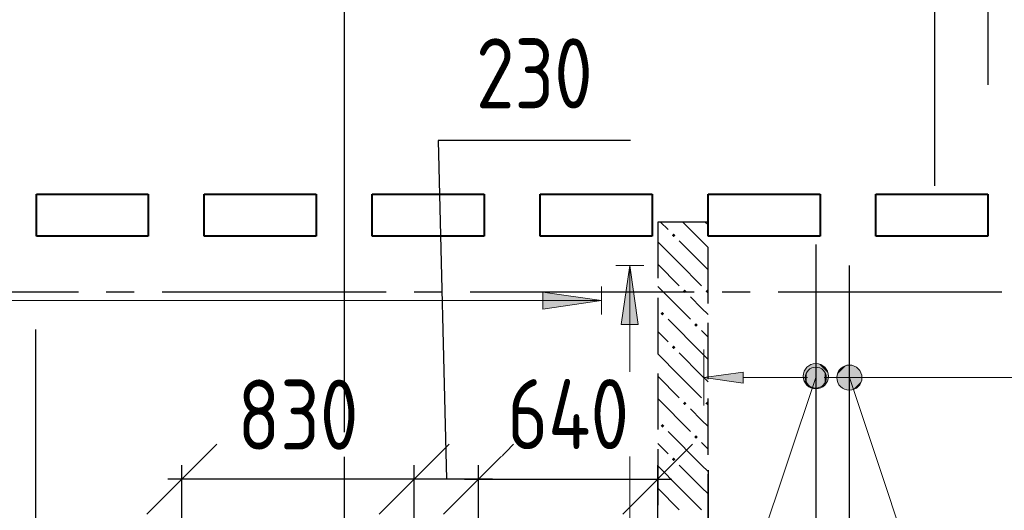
# Model space of a CAD drawing. Header units: millimetres. Extents: x 40580 to 1168286, y -220995 to 81020.
# Tile 37 of 194: x 266019 to 269537, y -105697 to -103946. Entities that reach past the tile are written whole.
import ezdxf

# ---------------------------------------------------------------- set-up
doc = ezdxf.new("R2010")
doc.units = ezdxf.units.MM
for name, pattern in [('______2', [270, 200, -70]), ('______5', [1100, 800, -100, 100, -100]), ('CENTER', [2, 1.25, -0.25, 0.25, -0.25])]:
    doc.linetypes.add(name, pattern=pattern)
doc.layers.add('ЖБ Балка Нижележащая', color=7, linetype='______2', true_color=0x656565)
doc.layers.add('ЖБ Стена верхний уровень', color=7, linetype='______2', true_color=0x656565)
for name, color, linetype, lineweight in [('ОСИ', 7, 'CENTER', 15), ('Основная', 7, 'Continuous', 40), ('Позиционная метка линия выноска', 7, 'Continuous', 13), ('Позиционная метка номер позиции', 7, 'Continuous', 13)]:
    doc.layers.add(name, color=color, linetype=linetype, lineweight=lineweight)
doc.layers.add('Тонкие', color=7, linetype='Continuous')
doc.styles.add('GOST 2.304-81', font='txt')
doc.dimstyles.new('СПДС', dxfattribs={"dimscale": 125, "dimtxt": 250, "dimasz": 250, "dimexe": 50, "dimexo": 10, "dimgap": 100, "dimtad": 1, "dimdec": 0, "dimtxsty": 'GOST 2.304-81', "dimblk": 'OBLIQUE', "dimcen": 250, "dimdle": 50, "dimadec": 0, "dimazin": 2, "dimtfac": 0.75, "dimtdec": 0, "dimtmove": 1, "dimatfit": 3, "dimfxl": 1, "dimtfill": 1, "dimtolj": 1, "dimarcsym": 1})

# ---------------------------------------------------------------- blocks, each defined once
blk = doc.blocks.new('_OBLIQUE')
at = {"color": 0, "linetype": 'ByBlock'}
blk.add_line((-0.5, -0.5), (0.5, 0.5), dxfattribs=at)
blk = doc.blocks.new('*D17160')
at = {"layer": 'Defpoints', "color": 0}
for p in [(268298.3, -105585.9), (268298.3, -105738.4), (267658.3, -106533.4)]:
    blk.add_point(p, dxfattribs=at)
at = {"layer": 'Тонкие', "color": 0, "lineweight": -2}
for p, q in [((267658.3, -106523.4), (267658.3, -105535.9)), ((268298.3, -105728.4), (268298.3, -105535.9)), ((267608.3, -105585.9), (268348.3, -105585.9))]:
    blk.add_line(p, q, dxfattribs=at)
at = {"layer": 'Тонкие', "color": 0, "lineweight": -2, "xscale": 250, "yscale": 250, "zscale": 250, "rotation": 180}
blk.add_blockref('_OBLIQUE', (267658.3, -105585.9), dxfattribs=at)
at = {"layer": 'Тонкие', "color": 0, "lineweight": -2, "xscale": 250, "yscale": 250, "zscale": 250}
blk.add_blockref('_OBLIQUE', (268298.3, -105585.9), dxfattribs=at)
at = {"layer": 'Тонкие', "color": 0, "insert": (267978.5, -105353.7), "char_height": 250, "attachment_point": 5, "style": 'GOST 2.304-81', "bg_fill": 3, "box_fill_scale": 1.1, "bg_fill_color": 256, "bg_fill_true_color": 13158600, "bg_fill_transparency": 0}
blk.add_mtext('\\A1;640', dxfattribs=at)
blk = doc.blocks.new('*D17162')
at = {"layer": 'Defpoints', "color": 0}
for p in [(266598.3, -105585.9), (266598.3, -105918.4), (267428.4, -105988.4)]:
    blk.add_point(p, dxfattribs=at)
at = {"layer": 'Тонкие', "color": 0, "lineweight": -2}
for p, q in [((266598.3, -105908.4), (266598.3, -105535.9)), ((267428.4, -105978.4), (267428.4, -105535.9)), ((267478.4, -105585.9), (266548.3, -105585.9))]:
    blk.add_line(p, q, dxfattribs=at)
at = {"layer": 'Тонкие', "color": 0, "lineweight": -2, "xscale": 250, "yscale": 250, "zscale": 250, "rotation": 180}
blk.add_blockref('_OBLIQUE', (266598.3, -105585.9), dxfattribs=at)
at = {"layer": 'Тонкие', "color": 0, "lineweight": -2, "xscale": 250, "yscale": 250, "zscale": 250}
blk.add_blockref('_OBLIQUE', (267428.4, -105585.9), dxfattribs=at)
at = {"layer": 'Тонкие', "color": 0, "insert": (267013.4, -105355.7), "char_height": 250, "attachment_point": 5, "style": 'GOST 2.304-81', "bg_fill": 3, "box_fill_scale": 1.1, "bg_fill_color": 256, "bg_fill_true_color": 13158600, "bg_fill_transparency": 0}
blk.add_mtext('\\A1;830', dxfattribs=at)
blk = doc.blocks.new('*D17490')
at = {"layer": 'Defpoints', "color": 0}
for p in [(267428.4, -105585.9), (267428.4, -105988.4), (267658.3, -106533.4)]:
    blk.add_point(p, dxfattribs=at)
at = {"layer": 'Тонкие', "color": 0, "lineweight": -2}
for p, q in [((268201.5, -104377.5), (267514, -104377.5)), ((267514, -104377.5), (267543.3, -105585.9)), ((267428.4, -105978.4), (267428.4, -105535.9)), ((267658.3, -106523.4), (267658.3, -105535.9)), ((267708.3, -105585.9), (267378.4, -105585.9))]:
    blk.add_line(p, q, dxfattribs=at)
at = {"layer": 'Тонкие', "color": 0, "lineweight": -2, "xscale": 250, "yscale": 250, "zscale": 250, "rotation": 180}
blk.add_blockref('_OBLIQUE', (267428.4, -105585.9), dxfattribs=at)
at = {"layer": 'Тонкие', "color": 0, "lineweight": -2, "xscale": 250, "yscale": 250, "zscale": 250}
blk.add_blockref('_OBLIQUE', (267658.3, -105585.9), dxfattribs=at)
at = {"layer": 'Тонкие', "color": 0, "insert": (267857.7, -104137.7), "char_height": 250, "attachment_point": 5, "style": 'GOST 2.304-81', "bg_fill": 3, "box_fill_scale": 1.1, "bg_fill_color": 256, "bg_fill_true_color": 13158600, "bg_fill_transparency": 0}
blk.add_mtext('\\A1;230', dxfattribs=at)
blk = doc.blocks.new('*D18139')
at = {"layer": 'Defpoints', "color": 0}
for p in [(266076, -105918.4), (267448.3, -105918.4), (267428.4, -105988.4)]:
    blk.add_point(p, dxfattribs=at)
at = {"layer": 'Тонкие', "color": 0, "lineweight": -2}
for p, q in [((266076, -105918.4), (266076, -105052.1)), ((266076, -106038.4), (266076, -105868.4)), ((267438.3, -105918.4), (266026, -105918.4)), ((267418.4, -105988.4), (266026, -105988.4))]:
    blk.add_line(p, q, dxfattribs=at)
at = {"layer": 'Тонкие', "color": 0, "lineweight": -2, "xscale": 250, "yscale": 250, "zscale": 250}
for p, rotation in [((266076, -105918.4), 270), ((266076, -105988.4), 90)]:
    blk.add_blockref('_OBLIQUE', p, dxfattribs=dict(at, rotation=rotation))
at = {"layer": 'Тонкие', "color": 0, "insert": (265851, -105302.1), "char_height": 250, "attachment_point": 5, "rotation": 90, "style": 'GOST 2.304-81', "bg_fill": 3, "box_fill_scale": 1.1, "bg_fill_color": 256, "bg_fill_true_color": 13158600, "bg_fill_transparency": 0}
blk.add_mtext('\\A1;70', dxfattribs=at)

msp = doc.modelspace()

# ---------------------------------------------------------------- hatches: boundary and pattern name
at = {"linetype": 'Continuous', "lineweight": 13, "transparency": 33554687}
for points in [[(268844.5, -105191.2), (268863.3, -105260.9), (268863.3, -105185.9)], [(268863.3, -105185.9), (268863.3, -105260.9), (268882, -105255.7)], [(268863.3, -105185.9), (268882, -105255.7), (268882, -105191.2)], [(268831, -105242.2), (268831, -105204.7), (268825.8, -105223.4)], [(268831, -105204.7), (268844.5, -105255.7), (268844.5, -105191.2)], [(268831, -105204.7), (268831, -105242.2), (268844.5, -105255.7)], [(268844.5, -105191.2), (268844.5, -105255.7), (268863.3, -105260.9)], [(268882, -105191.2), (268882, -105255.7), (268895.5, -105242.2)], [(268882, -105191.2), (268895.5, -105242.2), (268895.5, -105204.7)], [(268895.5, -105204.7), (268895.5, -105242.2), (268900.8, -105223.4)]]:
    msp.add_hatch(color=7, dxfattribs=at).paths.add_polyline_path(points)
msp.add_hatch(color=7, dxfattribs=at).paths.add_polyline_path([(268603.3, -105243.4), (268463.3, -105223.4), (268603.3, -105203.4)], flags=16)
at = {"layer": 'ЖБ Стена верхний уровень', "linetype": 'Continuous', "lineweight": -3, "transparency": 33554687}
for points in [[(268348.7, -104715.3), (268355.2, -104708.8), (268361.7, -104715.3), (268355.2, -104721.8)], [(268388.7, -104915.3), (268395.2, -104908.8), (268401.7, -104915.3), (268395.2, -104921.8)], [(268468.7, -104915.3), (268475.3, -104908.8), (268478.3, -104911.9), (268478.3, -104918.7), (268475.3, -104921.8)], [(268308.7, -104995.3), (268315.2, -104988.8), (268321.7, -104995.3), (268315.2, -105001.8)], [(268428.7, -105035.3), (268435.2, -105028.8), (268441.7, -105035.3), (268435.2, -105041.8)], [(268348.7, -105115.3), (268355.2, -105108.8), (268361.7, -105115.3), (268355.2, -105121.8)], [(268388.7, -105315.3), (268395.2, -105308.8), (268401.7, -105315.3), (268395.2, -105321.8)], [(268468.7, -105315.3), (268475.3, -105308.8), (268478.3, -105311.9), (268478.3, -105318.7), (268475.3, -105321.8)], [(268308.7, -105395.3), (268315.2, -105388.8), (268321.7, -105395.3), (268315.2, -105401.8)], [(268428.7, -105435.3), (268435.2, -105428.8), (268441.7, -105435.3), (268435.2, -105441.8)], [(268348.7, -105515.3), (268355.2, -105508.8), (268361.7, -105515.3), (268355.2, -105521.8)]]:
    msp.add_hatch(color=7, dxfattribs=at).paths.add_polyline_path(points, flags=16)
at = {"layer": 'Позиционная метка линия выноска', "linetype": 'Continuous', "lineweight": 13, "transparency": 33554687}
msp.add_hatch(color=7, dxfattribs=at).paths.add_polyline_path([(268168.3, -105033.4), (268198.3, -104823.4), (268228.3, -105033.4)], flags=16)
msp.add_hatch(color=7, dxfattribs=at).paths.add_polyline_path([(267887.6, -104978.5), (268097.6, -104948.4), (267887.6, -104918.4)])
at = {"layer": 'Позиционная метка номер позиции', "linetype": 'Continuous', "lineweight": 13, "transparency": 33554687}
for points in [[(268895.1, -105250.3), (268831.5, -105186.6), (268820, -105207)], [(268906.6, -105229.9), (268851.8, -105175.2), (268831.5, -105186.6)], [(268906.6, -105229.9), (268831.5, -105186.6), (268895.1, -105250.3)], [(268906.6, -105207), (268874.8, -105175.2), (268851.8, -105175.2)], [(268906.6, -105207), (268851.8, -105175.2), (268906.6, -105229.9)], [(268874.8, -105175.2), (268906.6, -105207), (268895.1, -105186.6)], [(268940, -105212), (268971.8, -105180.2), (268951.5, -105191.6)], [(268971.8, -105180.2), (268940, -105212), (268940, -105234.9)], [(268971.8, -105180.2), (268940, -105234.9), (268994.7, -105180.2)], [(268994.7, -105180.2), (268940, -105234.9), (268951.5, -105255.3)], [(268994.7, -105180.2), (268951.5, -105255.3), (269015.1, -105191.6)], [(268895.1, -105250.3), (268820, -105207), (268874.8, -105261.7)], [(268874.8, -105261.7), (268820, -105207), (268820, -105229.9)], [(269015.1, -105191.6), (268951.5, -105255.3), (268971.8, -105266.7)], [(269015.1, -105191.6), (268971.8, -105266.7), (269026.6, -105212)], [(269026.6, -105212), (268971.8, -105266.7), (268994.7, -105266.7)], [(269026.6, -105212), (268994.7, -105266.7), (269026.6, -105234.9)], [(268874.8, -105261.7), (268820, -105229.9), (268851.8, -105261.7)], [(268851.8, -105261.7), (268820, -105229.9), (268831.5, -105250.3)], [(269026.6, -105234.9), (268994.7, -105266.7), (269015.1, -105255.3)]]:
    msp.add_hatch(color=7, dxfattribs=at).paths.add_polyline_path(points)

# ---------------------------------------------------------------- linework, layer by layer
at = {"color": 7, "linetype": 'Continuous', "lineweight": 25, "transparency": 33554687}
for p, q in [((269478.3, -102998.4), (269478.3, -104178.4)), ((269288.3, -104538.4), (269288.3, -103358.4)), ((268863.3, -104748.4), (268863.3, -106268.4)), ((268983.3, -106343.4), (268983.3, -104823.4))]:
    msp.add_line(p, q, dxfattribs=at)
at = {"color": 251, "linetype": 'Continuous', "lineweight": 13, "true_color": 0x494949, "transparency": 33554687}
for p, q in [((268463.3, -105223.4), (268463.3, -105123.4)), ((268863.3, -105185.9), (268863.3, -105185.9)), ((268463.3, -105223.4), (268603.3, -105203.4)), ((268603.3, -105243.4), (268463.3, -105223.4)), ((268463.3, -105223.4), (268463.3, -105323.4)), ((268463.3, -105223.4), (268463.3, -105223.4)), ((268603.3, -105203.4), (268603.3, -105243.4)), ((268603.3, -105223.4), (268833.3, -105223.4)), ((268893.3, -105223.4), (271023.3, -105223.4)), ((268863.3, -105260.9), (268863.3, -105260.9))]:
    msp.add_line(p, q, dxfattribs=at)
msp.add_circle((268863.3, -105223.4), 37.5, dxfattribs=at)
at = {"layer": 'ЖБ Балка Нижележащая', "color": 251, "linetype": '______2', "lineweight": -3, "true_color": 0x656565, "transparency": 33554687}
msp.add_line((268478.3, -105553.4), (268478.3, -105773.4), dxfattribs=at)
at = {"layer": 'ЖБ Стена верхний уровень', "color": 251, "linetype": '______2', "lineweight": -3, "true_color": 0x656565, "transparency": 33554687}
for p, q in [((268298.3, -104668.4), (268298.3, -105738.4)), ((268478.3, -104668.4), (268298.3, -104668.4)), ((268478.3, -109818.4), (268478.3, -104668.4))]:
    msp.add_line(p, q, dxfattribs=at)
at = {"layer": 'ЖБ Стена верхний уровень', "color": 9, "linetype": 'Continuous', "lineweight": -3, "true_color": 0xc7c7c7, "transparency": 33554687}
for p, q in [((268308.4, -104668.4), (268335.2, -104695.3)), ((268455.2, -104735.3), (268388.4, -104668.4)), ((268468.4, -104668.4), (268478.3, -104678.4)), ((268375.3, -104815.3), (268298.3, -104738.4)), ((268375.3, -104735.3), (268455.2, -104815.3)), ((268455.2, -104735.3), (268478.3, -104758.4)), ((268298.3, -104818.4), (268375.3, -104895.3)), ((268375.3, -104815.3), (268455.2, -104895.3)), ((268455.2, -104815.3), (268478.3, -104838.4)), ((268298.3, -104898.4), (268415.2, -105015.3)), ((268455.2, -104975.3), (268415.2, -104935.3)), ((268478.3, -104998.4), (268455.2, -104975.3)), ((268455.2, -105135.3), (268335.2, -105015.3)), ((268298.3, -105058.4), (268335.2, -105095.3)), ((268455.2, -105055.3), (268478.3, -105078.4)), ((268375.3, -105215.3), (268298.3, -105138.4)), ((268375.3, -105135.3), (268455.2, -105215.3)), ((268455.2, -105135.3), (268478.3, -105158.4)), ((268298.3, -105218.4), (268375.3, -105295.3)), ((268375.3, -105215.3), (268455.2, -105295.3)), ((268455.2, -105215.3), (268478.3, -105238.4)), ((268298.3, -105298.4), (268415.2, -105415.3)), ((268455.2, -105375.3), (268415.2, -105335.3)), ((268478.3, -105398.4), (268455.2, -105375.3)), ((268455.2, -105535.3), (268335.2, -105415.3)), ((268298.3, -105458.4), (268335.2, -105495.3)), ((268455.2, -105455.3), (268478.3, -105478.4)), ((268375.3, -105615.3), (268298.3, -105538.4)), ((268375.3, -105535.3), (268455.2, -105615.3)), ((268455.2, -105535.3), (268478.3, -105558.4)), ((268298.3, -105618.4), (268375.3, -105695.3)), ((268375.3, -105615.3), (268455.2, -105695.3)), ((268455.2, -105615.3), (268478.3, -105638.4))]:
    msp.add_line(p, q, dxfattribs=at)
at = {"layer": 'ОСИ', "color": 8, "linetype": '______5', "lineweight": -3, "transparency": 33554687}
for p, q in [((267178.3, -103418.4), (267178.3, -110103.4)), ((292628.3, -104918.4), (261168.3, -104918.4)), ((292628.3, -104918.4), (261168.3, -104918.4))]:
    msp.add_line(p, q, dxfattribs=at)
at = {"layer": 'Основная', "transparency": 33554687}
for p, q in [((266078.3, -104718.4), (266078.3, -104568.4)), ((266078.3, -104568.4), (266478.3, -104568.4)), ((266478.3, -104568.4), (266478.3, -104718.4)), ((266678.3, -104718.4), (266678.3, -104568.4)), ((266678.3, -104568.4), (267078.3, -104568.4)), ((267078.3, -104568.4), (267078.3, -104718.4)), ((267278.3, -104718.4), (267278.3, -104568.4)), ((267278.3, -104568.4), (267678.3, -104568.4)), ((267678.3, -104568.4), (267678.3, -104718.4)), ((267878.3, -104718.4), (267878.3, -104568.4)), ((267878.3, -104568.4), (268278.3, -104568.4)), ((268278.3, -104568.4), (268278.3, -104718.4)), ((268478.3, -104718.4), (268478.3, -104568.4)), ((268478.3, -104568.4), (268878.3, -104568.4)), ((268878.3, -104568.4), (268878.3, -104718.4)), ((269078.3, -104718.4), (269078.3, -104568.4)), ((269078.3, -104568.4), (269478.3, -104568.4)), ((269478.3, -104568.4), (269478.3, -104718.4)), ((266478.3, -104718.4), (266078.3, -104718.4)), ((267078.3, -104718.4), (266678.3, -104718.4)), ((267678.3, -104718.4), (267278.3, -104718.4)), ((268278.3, -104718.4), (267878.3, -104718.4)), ((268878.3, -104718.4), (268478.3, -104718.4)), ((269478.3, -104718.4), (269078.3, -104718.4))]:
    msp.add_line(p, q, dxfattribs=at)
at = {"layer": 'Позиционная метка линия выноска', "color": 251, "linetype": 'Continuous', "lineweight": 13, "true_color": 0x494949, "transparency": 33554687}
for p, q in [((268148.3, -104823.4), (268248.3, -104823.4)), ((268168.3, -105033.4), (268198.3, -104823.4)), ((268198.3, -104823.4), (268228.3, -105033.4)), ((268097.6, -104998.4), (268097.6, -104898.4)), ((268097.6, -104948.4), (267887.6, -104918.4)), ((267887.6, -104918.4), (267887.6, -104978.5)), ((267887.6, -104948.4), (267872.6, -104948.4)), ((267887.6, -104978.5), (268097.6, -104948.4)), ((268228.3, -105033.4), (268168.3, -105033.4)), ((268198.3, -105033.4), (268198.3, -105048.4))]:
    msp.add_line(p, q, dxfattribs=at)
msp.add_lwpolyline([(268198.3, -104823.4), (268198.3, -110218.4), (264428.3, -110218.4), (264428.3, -108698.4), (263448.3, -108698.4), (263448.3, -106798.4), (263448.3, -104948.4), (264928.3, -104948.4), (266717.6, -104948.4), (266717.6, -104948.4), (268097.6, -104948.4)], dxfattribs=at)
at = {"layer": 'Позиционная метка номер позиции', "color": 7, "linetype": 'Continuous', "lineweight": 13, "transparency": 33554687}
for p, q in [((268831.5, -105186.6), (268831.5, -105186.6)), ((268895.1, -105186.6), (268895.1, -105186.6)), ((268951.5, -105191.6), (268951.5, -105191.6)), ((269015.1, -105191.6), (269015.1, -105191.6)), ((268831.5, -105250.3), (268831.5, -105250.3)), ((268895.1, -105250.3), (268895.1, -105250.3)), ((268951.5, -105255.3), (268951.5, -105255.3)), ((269015.1, -105255.3), (269015.1, -105255.3))]:
    msp.add_line(p, q, dxfattribs=at)
for points in [[(268863.3, -105223), (268563.3, -106118.4), (268563.3, -107873.4), (272908.3, -107873.4)], [(268983.3, -105223.4), (269283.3, -106123.4), (269283.3, -107873.4), (272908.3, -107873.4)]]:
    msp.add_lwpolyline(points, dxfattribs=at)
for centre in [(268863.3, -105218.4), (268983.3, -105223.4)]:
    msp.add_circle(centre, 45, dxfattribs=at)

# ---------------------------------------------------------------- next in the draw order: dimensions: what is measured, and where the dimension line sits
at = {"layer": 'Тонкие'}
dim = msp.add_linear_dim(base=(268298.3, -105585.9), p1=(267658.3, -106533.4), p2=(268298.3, -105738.4), dimstyle='СПДС', override={"dimscale": 1}, dxfattribs=at)
dim.commit()
dim.dimension.update_dxf_attribs({"geometry": '*D17160', "text_midpoint": (267978.5, -105585.9), "dimtype": 160})

# ---------------------------------------------------------------- next in the draw order: dimensions: what is measured, and where the dimension line sits
dim = msp.add_linear_dim(base=(266598.3, -105585.9), p1=(267428.4, -105988.4), p2=(266598.3, -105918.4), dimstyle='СПДС', override={"dimscale": 1}, dxfattribs=at)
dim.commit()
dim.dimension.update_dxf_attribs({"geometry": '*D17162', "text_midpoint": (267013.4, -105585.9), "dimtype": 160})

# ---------------------------------------------------------------- next in the draw order: linework, layer by layer
at = {"layer": 'ОСИ', "color": 8, "linetype": '______5', "lineweight": -3, "transparency": 33554687}
msp.add_line((267178.3, -102418.4), (267178.3, -112918.4), dxfattribs=at)

# ---------------------------------------------------------------- next in the draw order: dimensions: what is measured, and where the dimension line sits
at = {"layer": 'Тонкие'}
dim = msp.add_linear_dim(base=(267428.4, -105585.9), p1=(267658.3, -106533.4), p2=(267428.4, -105988.4), angle=180, dimstyle='СПДС', override={"dimscale": 1}, dxfattribs=at)
dim.commit()
dim.dimension.update_dxf_attribs({"geometry": '*D17490', "text_midpoint": (267614, -104377.5), "dimtype": 160})

# ---------------------------------------------------------------- next in the draw order: dimensions: what is measured, and where the dimension line sits
dim = msp.add_linear_dim(base=(266076, -105918.4), p1=(267428.4, -105988.4), p2=(267448.3, -105918.4), angle=90, dimstyle='СПДС', override={"dimscale": 1}, dxfattribs=at)
dim.commit()
dim.dimension.update_dxf_attribs({"geometry": '*D18139', "text_midpoint": (265926.4, -105302.1), "dimtype": 160})

doc.saveas('drawing.dxf')
